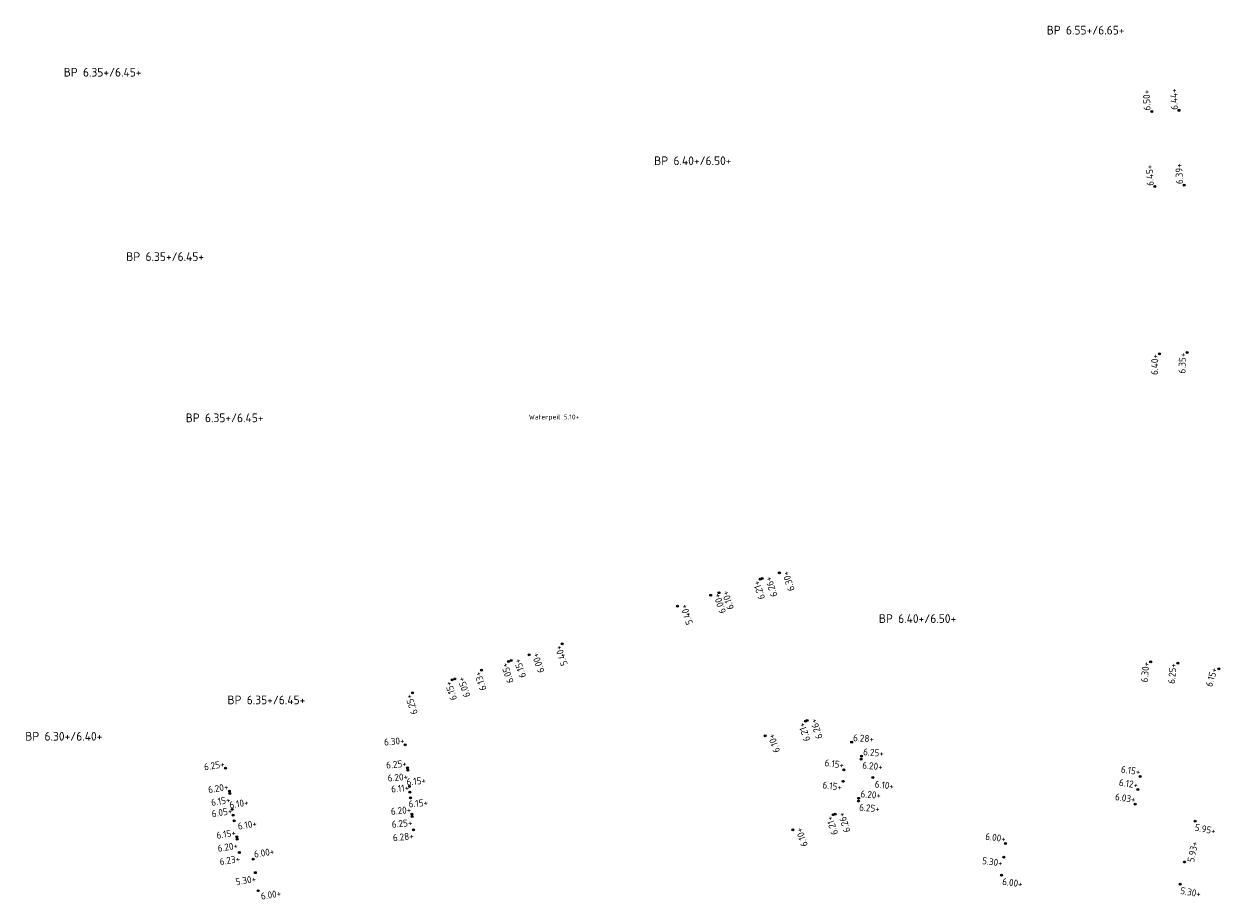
# Model space of a CAD drawing. Extents: x 168267 to 168723, y 448732 to 449595.
# Tile 8 of 32: x 168400 to 168523, y 449045 to 449135. Entities that reach past the tile are written whole.
import ezdxf
from ezdxf.enums import TextEntityAlignment as Align

# ---------------------------------------------------------------- set-up
doc = ezdxf.new("R2010")
doc.units = 0
doc.header["$MEASUREMENT"] = 0
for name, color, linetype, lineweight in [('N-PV-OG-SP_PEIL_0200_BOUWPEIL-T', 30, 'Continuous', 0), ('N-PV-OG-SP_PEIL_0500_KAVELPEIL-S', 140, 'Continuous', 0), ('N-PV-OG-SP_PEIL_0500_WEGPEIL-S', 210, 'Continuous', 0), ('N-PV-OG-SP_PEIL_0500_WEGPEIL_GOOT-S', 190, 'Continuous', 0), ('N-PV-OG-SP_PEIL_BOUWPEIL-S', 30, 'Continuous', 0)]:
    doc.layers.add(name, color=color, linetype=linetype, lineweight=lineweight)
doc.styles.add('NLCS-ISO', font='NLCS-ISO.ttf')
doc.styles.add('NLCS-ISO-M200-T25', font='NLCS-ISO.ttf', dxfattribs={"height": 0.5})

# ---------------------------------------------------------------- blocks, each defined once
blk = doc.blocks.new('*U5')
h = blk.add_hatch(color=256)
h.dxf.hatch_style = 1
edge = h.paths.add_edge_path()
edge.add_arc((0, 0), 0.25, 0, 360)
blk.add_circle((0, 0), 0.25)
at = {"ltscale": 0.1, "style": 'NLCS-ISO'}
blk.add_attdef('NAP', text='', height=1.8, dxfattribs=at).set_placement((4.41, -2.99), align=Align.BOTTOM_RIGHT)
blk = doc.blocks.new('SOG-PEIL_HD-SO')
h = blk.add_hatch(color=256)
h.dxf.hatch_style = 1
edge = h.paths.add_edge_path()
edge.add_arc((0, 0), 0.25, 0, 360)
blk.add_circle((0, 0), 0.25)
at = {"ltscale": 0.1, "style": 'NLCS-ISO'}
blk.add_attdef('NAP', text='', height=1.8, dxfattribs=at).set_placement((-0.09, -0.25), align=Align.BOTTOM_RIGHT)
blk = doc.blocks.new('*U3')
h = blk.add_hatch(color=256)
h.dxf.hatch_style = 1
edge = h.paths.add_edge_path()
edge.add_arc((0, 0), 0.25, 0, 360)
blk.add_circle((0, 0), 0.25)
at = {"ltscale": 0.1, "style": 'NLCS-ISO'}
blk.add_attdef('NAP', text='', height=1.8, dxfattribs=at).set_placement((-0.09, -2.99), align=Align.BOTTOM_RIGHT)
blk = doc.blocks.new('*U4')
h = blk.add_hatch(color=256)
h.dxf.hatch_style = 1
edge = h.paths.add_edge_path()
edge.add_arc((0, 0), 0.25, 0, 360)
blk.add_circle((0, 0), 0.25)
at = {"ltscale": 0.1, "style": 'NLCS-ISO'}
blk.add_attdef('NAP', text='', height=1.8, dxfattribs=at).set_placement((4.41, -0.25), align=Align.BOTTOM_RIGHT)
blk = doc.blocks.new('*U18')
h = blk.add_hatch(color=256)
h.dxf.hatch_style = 1
edge = h.paths.add_edge_path()
edge.add_arc((0, 0), 0.25, 0, 360)
blk.add_circle((0, 0), 0.25)
at = {"ltscale": 0.1, "style": 'NLCS-ISO'}
blk.add_attdef('NAP', text='', height=1.8, dxfattribs=at).set_placement((-0.09, -0.25), align=Align.BOTTOM_RIGHT)
blk = doc.blocks.new('*U37')
h = blk.add_hatch(color=256)
h.dxf.hatch_style = 1
edge = h.paths.add_edge_path()
edge.add_arc((0, 0), 0.25, 0, 360)
blk.add_circle((0, 0), 0.25)
at = {"ltscale": 0.1, "style": 'NLCS-ISO'}
blk.add_attdef('NAP', text='', height=1.8, dxfattribs=at).set_placement((4.41, -2.99), align=Align.BOTTOM_RIGHT)
blk = doc.blocks.new('SOG-PEIL_BOUWPEIL-SO')
at = {"layer": 'Defpoints'}
blk.add_point((0, 0), dxfattribs=at)
at = {"layer": 'N-PV-OG-SP_PEIL_0200_BOUWPEIL-T', "style": 'NLCS-ISO'}
for tag in ['BOUWPEIL-DEF', 'BOUWPEIL-SP']:
    blk.add_attdef(tag, text='', height=0.9, dxfattribs=at).set_placement((0, 0), align=Align.MIDDLE)
blk = doc.blocks.new('*U14')
h = blk.add_hatch(color=256)
h.dxf.hatch_style = 1
edge = h.paths.add_edge_path()
edge.add_arc((0, 0), 0.25, 0, 360)
blk.add_circle((0, 0), 0.25)
at = {"ltscale": 0.1, "style": 'NLCS-ISO'}
blk.add_attdef('NAP', text='', height=1.8, dxfattribs=at).set_placement((-0.09, -0.25), align=Align.BOTTOM_RIGHT)
blk = doc.blocks.new('*U38')
h = blk.add_hatch(color=256)
h.dxf.hatch_style = 1
edge = h.paths.add_edge_path()
edge.add_arc((0, 0), 0.25, 0, 360)
blk.add_circle((0, 0), 0.25)
at = {"ltscale": 0.1, "style": 'NLCS-ISO'}
blk.add_attdef('NAP', text='', height=1.8, dxfattribs=at).set_placement((4.41, -2.99), align=Align.BOTTOM_RIGHT)
blk = doc.blocks.new('*U8')
h = blk.add_hatch(color=256)
h.dxf.hatch_style = 1
edge = h.paths.add_edge_path()
edge.add_arc((0, 0), 0.25, 0, 360)
blk.add_circle((0, 0), 0.25)
at = {"ltscale": 0.1, "style": 'NLCS-ISO'}
blk.add_attdef('NAP', text='', height=1.8, dxfattribs=at).set_placement((4.41, -0.25), align=Align.BOTTOM_RIGHT)

msp = doc.modelspace()

# ---------------------------------------------------------------- block references
at = {"layer": 'N-PV-OG-SP_PEIL_0500_KAVELPEIL-S'}
ref = msp.add_blockref('*U8', (168515.87, 449126.29), dxfattribs=dict(at, xscale=0.4000000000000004, yscale=0.4000000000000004, zscale=0.4000000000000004, rotation=92.74558961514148))
ref.add_attrib('NAP', '6.50+', dxfattribs={"layer": '0', "ltscale": 0.1, "height": 0.72, "rotation": 92.7456, "style": 'NLCS-ISO'}).set_placement((168515.86, 449128.56), align=Align.BOTTOM_RIGHT)
ref = msp.add_blockref('*U8', (168516.19, 449118.57), dxfattribs=dict(at, xscale=0.4000000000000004, yscale=0.4000000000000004, zscale=0.4000000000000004, rotation=92.74558961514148))
ref.add_attrib('NAP', '6.45+', dxfattribs={"layer": '0', "ltscale": 0.1, "height": 0.72, "rotation": 92.7456, "style": 'NLCS-ISO'}).set_placement((168516.18, 449120.84), align=Align.BOTTOM_RIGHT)
for name, p, xscale, yscale, zscale, rotation, values in [('*U14', (168516.66, 449101.3), 0.4000000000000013, 0.4000000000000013, 0.4000000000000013, 88.5724623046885, {'NAP': '6.40+'}), ('*U3', (168477.46, 449078.7), 0.3999999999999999, 0.3999999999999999, 0.3999999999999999, 108.1005636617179, {'NAP': '6.30+'}), ('*U14', (168515.75, 449069.52), 0.4000000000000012, 0.4000000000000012, 0.4000000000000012, 84.83377305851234, {'NAP': '6.30+'}), ('SOG-PEIL_HD-SO', (168439.63, 449066.33), 0.3999999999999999, 0.3999999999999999, 0.3999999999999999, 108.1005636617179, {'NAP': '6.25+'}), ('SOG-PEIL_HD-SO', (168438.89, 449060.96), 0.3999999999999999, 0.3999999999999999, 0.3999999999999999, 5.412455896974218, {'NAP': '6.30+'}), ('SOG-PEIL_HD-SO', (168420.36, 449058.55), 0.4, 0.4, 0.4, 9.234517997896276, {'NAP': '6.25+'}), ('SOG-PEIL_HD-SO', (168514.66, 449057.71), 0.3999999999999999, 0.3999999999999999, 0.3999999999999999, 352.0666762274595, {'NAP': '6.15+'})]:
    msp.add_blockref(name, p, dxfattribs=dict(at, xscale=xscale, yscale=yscale, zscale=zscale, rotation=rotation)).add_auto_attribs(values)
ref = msp.add_blockref('*U4', (168484.92, 449061.25), dxfattribs=dict(at, xscale=0.4, yscale=0.4, zscale=0.4, rotation=356.164157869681))
ref.add_attrib('NAP', '6.28+', dxfattribs={"layer": '0', "ltscale": 0.1, "height": 0.72, "rotation": 356.1642, "style": 'NLCS-ISO'}).set_placement((168487.18, 449060.99), align=Align.BOTTOM_RIGHT)
at = {"layer": 'N-PV-OG-SP_PEIL_0500_WEGPEIL-S'}
ref = msp.add_blockref('*U8', (168518.67, 449126.42), dxfattribs=dict(at, xscale=0.4, yscale=0.4, zscale=0.4, rotation=92.07693076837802))
ref.add_attrib('NAP', '6.44+', dxfattribs={"layer": '0', "ltscale": 0.1, "height": 0.72, "rotation": 92.0769, "style": 'NLCS-ISO'}).set_placement((168518.69, 449128.69), align=Align.BOTTOM_RIGHT)
ref = msp.add_blockref('*U8', (168519.2, 449118.71), dxfattribs=dict(at, xscale=0.4, yscale=0.4, zscale=0.4, rotation=92.07693076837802))
ref.add_attrib('NAP', '6.39+', dxfattribs={"layer": '0', "ltscale": 0.1, "height": 0.72, "rotation": 92.0769, "style": 'NLCS-ISO'}).set_placement((168519.22, 449120.98), align=Align.BOTTOM_RIGHT)
for name, p, xscale, yscale, zscale, rotation, values in [('SOG-PEIL_HD-SO', (168519.51, 449101.44), 0.4000000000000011, 0.4000000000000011, 0.4000000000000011, 88.5724623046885, {'NAP': '6.35+'}), ('*U14', (168475.49, 449078.05), 0.3999999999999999, 0.3999999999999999, 0.3999999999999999, 108.1005636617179, {'NAP': '6.21+'}), ('*U3', (168475.68, 449078.12), 0.3999999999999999, 0.3999999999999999, 0.3999999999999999, 108.1005636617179, {'NAP': '6.26+'}), ('*U3', (168470.38, 449076.39), 0.3999999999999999, 0.3999999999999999, 0.3999999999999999, 108.1005636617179, {'NAP': '6.00+'}), ('*U3', (168471.24, 449076.66), 0.3999999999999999, 0.3999999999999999, 0.3999999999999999, 108.1005636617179, {'NAP': '6.10+'}), ('*U3', (168466.96, 449075.27), 0.3999999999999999, 0.3999999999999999, 0.3999999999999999, 108.1005636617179, {'NAP': '5.40+'}), ('*U3', (168451.66, 449070.26), 0.3999999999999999, 0.3999999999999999, 0.3999999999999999, 108.1005636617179, {'NAP': '6.00+'}), ('SOG-PEIL_HD-SO', (168455.08, 449071.38), 0.3999999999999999, 0.3999999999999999, 0.3999999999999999, 108.1005636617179, {'NAP': '5.40+'}), ('SOG-PEIL_HD-SO', (168449.52, 449069.57), 0.3999999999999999, 0.3999999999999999, 0.3999999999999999, 108.1005636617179, {'NAP': '6.05+'}), ('*U3', (168449.8, 449069.66), 0.3999999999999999, 0.3999999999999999, 0.3999999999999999, 108.1005636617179, {'NAP': '6.15+'}), ('SOG-PEIL_HD-SO', (168518.55, 449069.39), 0.4000000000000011, 0.4000000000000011, 0.4000000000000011, 84.83377305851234, {'NAP': '6.25+'}), ('*U3', (168444, 449067.76), 0.3999999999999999, 0.3999999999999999, 0.3999999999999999, 108.1005636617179, {'NAP': '6.05+'}), ('SOG-PEIL_HD-SO', (168446.76, 449068.66), 0.3999999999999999, 0.3999999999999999, 0.3999999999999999, 108.1005636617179, {'NAP': '6.13+'}), ('SOG-PEIL_HD-SO', (168522.78, 449068.81), 0.4000000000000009, 0.4000000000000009, 0.4000000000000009, 73.20154558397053, {'NAP': '6.15+'}), ('SOG-PEIL_HD-SO', (168443.72, 449067.67), 0.3999999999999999, 0.3999999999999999, 0.3999999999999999, 108.1005636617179, {'NAP': '6.15+'}), ('*U14', (168480.15, 449063.41), 0.3999999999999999, 0.3999999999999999, 0.3999999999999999, 108.1005636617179, {'NAP': '6.21+'}), ('*U3', (168480.34, 449063.47), 0.3999999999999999, 0.3999999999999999, 0.3999999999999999, 108.1005636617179, {'NAP': '6.26+'}), ('*U3', (168475.99, 449061.9), 0.3999999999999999, 0.3999999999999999, 0.3999999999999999, 108.1005636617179, {'NAP': '6.10+'}), ('SOG-PEIL_HD-SO', (168439.12, 449058.59), 0.3999999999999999, 0.3999999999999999, 0.3999999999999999, 5.412455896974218, {'NAP': '6.25+'}), ('SOG-PEIL_HD-SO', (168484.11, 449058.4), 0.4, 0.4, 0.4, 352.6982320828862, {'NAP': '6.15+'}), ('*U3', (168439.15, 449058.34), 0.3999999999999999, 0.3999999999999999, 0.3999999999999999, 5.412455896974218, {'NAP': '6.20+'}), ('SOG-PEIL_HD-SO', (168420.75, 449056.2), 0.4, 0.4, 0.4, 9.234517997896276, {'NAP': '6.20+'}), ('*U4', (168439.31, 449056.68), 0.3999999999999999, 0.3999999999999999, 0.3999999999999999, 5.412455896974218, {'NAP': '6.15+'}), ('*U3', (168484.03, 449057.2), 0.4, 0.4, 0.4, 352.6982320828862, {'NAP': '6.15+'}), ('SOG-PEIL_HD-SO', (168514.42, 449056.35), 0.3999999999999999, 0.3999999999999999, 0.3999999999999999, 352.0666762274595, {'NAP': '6.12+'}), ('*U3', (168420.79, 449055.95), 0.4, 0.4, 0.4, 9.234517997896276, {'NAP': '6.15+'}), ('*U37', (168439.42, 449055.49), 0.3999999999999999, 0.3999999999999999, 0.3999999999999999, 5.412455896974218, {'NAP': '6.15+'}), ('SOG-PEIL_HD-SO', (168514.16, 449054.85), 0.3999999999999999, 0.3999999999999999, 0.3999999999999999, 352.0666762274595, {'NAP': '6.03+'}), ('*U4', (168421.05, 449054.31), 0.4, 0.4, 0.4, 9.234517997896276, {'NAP': '6.10+'}), ('SOG-PEIL_HD-SO', (168439.58, 449053.82), 0.3999999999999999, 0.3999999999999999, 0.3999999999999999, 5.412455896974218, {'NAP': '6.20+'}), ('*U3', (168439.6, 449053.58), 0.3999999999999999, 0.3999999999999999, 0.3999999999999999, 5.412455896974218, {'NAP': '6.25+'}), ('*U14', (168483.02, 449053.76), 0.3999999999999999, 0.3999999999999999, 0.3999999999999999, 108.1005636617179, {'NAP': '6.21+'}), ('*U3', (168483.21, 449053.82), 0.3999999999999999, 0.3999999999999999, 0.3999999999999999, 108.1005636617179, {'NAP': '6.26+'}), ('SOG-PEIL_HD-SO', (168421.52, 449051.47), 0.4, 0.4, 0.4, 9.234517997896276, {'NAP': '6.15+'}), ('*U3', (168439.73, 449052.2), 0.3999999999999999, 0.3999999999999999, 0.3999999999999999, 5.412455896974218, {'NAP': '6.28+'}), ('*U3', (168478.86, 449052.21), 0.3999999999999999, 0.3999999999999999, 0.3999999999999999, 108.1005636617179, {'NAP': '6.10+'}), ('SOG-PEIL_HD-SO', (168500.78, 449050.79), 0.4, 0.4, 0.4, 352.6982320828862, {'NAP': '6.00+'}), ('*U3', (168421.56, 449051.23), 0.4, 0.4, 0.4, 9.234517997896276, {'NAP': '6.20+'}), ('*U3', (168421.78, 449049.86), 0.4, 0.4, 0.4, 9.234517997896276, {'NAP': '6.23+'}), ('*U3', (168500.6, 449049.37), 0.4, 0.4, 0.4, 352.6982320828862, {'NAP': '5.30+'}), ('*U3', (168423.43, 449047.78), 0.3999999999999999, 0.3999999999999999, 0.3999999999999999, 9.171200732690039, {'NAP': '5.30+'})]:
    msp.add_blockref(name, p, dxfattribs=dict(at, xscale=xscale, yscale=yscale, zscale=zscale, rotation=rotation)).add_auto_attribs(values)
ref = msp.add_blockref('*U4', (168485.94, 449059.8), dxfattribs=dict(at, xscale=0.4, yscale=0.4, zscale=0.4, rotation=355.35087886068))
ref.add_attrib('NAP', '6.25+', dxfattribs={"layer": '0', "ltscale": 0.1, "height": 0.72, "rotation": 355.3509, "style": 'NLCS-ISO'}).set_placement((168488.19, 449059.51), align=Align.BOTTOM_RIGHT)
ref = msp.add_blockref('*U37', (168485.91, 449059.5), dxfattribs=dict(at, xscale=0.4, yscale=0.4, zscale=0.4, rotation=355.35087886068))
ref.add_attrib('NAP', '6.20+', dxfattribs={"layer": '0', "ltscale": 0.1, "height": 0.72, "rotation": 355.3509, "style": 'NLCS-ISO'}).set_placement((168488.07, 449058.13), align=Align.BOTTOM_RIGHT)
ref = msp.add_blockref('*U4', (168485.64, 449055.45), dxfattribs=dict(at, xscale=0.4, yscale=0.4, zscale=0.4, rotation=355.35087886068))
ref.add_attrib('NAP', '6.20+', dxfattribs={"layer": '0', "ltscale": 0.1, "height": 0.72, "rotation": 355.3509, "style": 'NLCS-ISO'}).set_placement((168487.89, 449055.17), align=Align.BOTTOM_RIGHT)
ref = msp.add_blockref('*U37', (168485.62, 449055.17), dxfattribs=dict(at, xscale=0.4, yscale=0.4, zscale=0.4, rotation=355.35087886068))
ref.add_attrib('NAP', '6.25+', dxfattribs={"layer": '0', "ltscale": 0.1, "height": 0.72, "rotation": 355.3509, "style": 'NLCS-ISO'}).set_placement((168487.78, 449053.79), align=Align.BOTTOM_RIGHT)
ref = msp.add_blockref('*U5', (168421.24, 449053.12), dxfattribs=dict(at, xscale=0.4, yscale=0.4, zscale=0.4, rotation=9.234517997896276))
ref.add_attrib('NAP', '6.10+', dxfattribs={"layer": '0', "ltscale": 0.1, "height": 0.72, "rotation": 9.2345, "style": 'NLCS-ISO'}).set_placement((168423.67, 449052.31), align=Align.BOTTOM_RIGHT)
ref = msp.add_blockref('*U4', (168423.2, 449049.18), dxfattribs=dict(at, xscale=0.3999999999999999, yscale=0.3999999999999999, zscale=0.3999999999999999, rotation=9.171200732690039))
ref.add_attrib('NAP', '6.00+', dxfattribs={"layer": '0', "ltscale": 0.1, "height": 0.72, "rotation": 9.1712, "style": 'NLCS-ISO'}).set_placement((168425.46, 449049.44), align=Align.BOTTOM_RIGHT)
ref = msp.add_blockref('*U38', (168500.37, 449047.51), dxfattribs=dict(at, xscale=0.4, yscale=0.4, zscale=0.4, rotation=352.6982320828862))
ref.add_attrib('NAP', '6.00+', dxfattribs={"layer": '0', "ltscale": 0.1, "height": 0.72, "rotation": 352.6982, "style": 'NLCS-ISO'}).set_placement((168502.47, 449046.04), align=Align.BOTTOM_RIGHT)
ref = msp.add_blockref('*U38', (168423.73, 449045.92), dxfattribs=dict(at, xscale=0.3999999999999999, yscale=0.3999999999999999, zscale=0.3999999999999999, rotation=9.171200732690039))
ref.add_attrib('NAP', '6.00+', dxfattribs={"layer": '0', "ltscale": 0.1, "height": 0.72, "rotation": 9.1712, "style": 'NLCS-ISO'}).set_placement((168426.17, 449045.11), align=Align.BOTTOM_RIGHT)
at = {"layer": 'N-PV-OG-SP_PEIL_0500_WEGPEIL_GOOT-S'}
for p, xscale, yscale, zscale, rotation, values in [((168439.36, 449056.09), 0.3999999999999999, 0.3999999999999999, 0.3999999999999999, 5.412455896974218, {'NAP': '6.11+'}), ((168421.15, 449053.72), 0.4, 0.4, 0.4, 9.234517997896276, {'NAP': '6.05+'})]:
    msp.add_blockref('*U18', p, dxfattribs=dict(at, xscale=xscale, yscale=yscale, zscale=zscale, rotation=rotation)).add_auto_attribs(values)
ref = msp.add_blockref('*U5', (168487.1, 449057.59), dxfattribs=dict(at, xscale=0.4000000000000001, yscale=0.4000000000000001, zscale=0.4000000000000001, rotation=352.7))
ref.add_attrib('NAP', '6.10+', dxfattribs={"layer": '0', "ltscale": 0.1, "height": 0.72, "rotation": 352.7, "style": 'NLCS-ISO'}).set_placement((168489.2, 449056.11), align=Align.BOTTOM_RIGHT)
ref = msp.add_blockref('*U5', (168520.34, 449053.1), dxfattribs=dict(at, xscale=0.4, yscale=0.4, zscale=0.4, rotation=348.8315393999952))
ref.add_attrib('NAP', '5.95+', dxfattribs={"layer": '0', "ltscale": 0.1, "height": 0.72, "rotation": 348.8315, "style": 'NLCS-ISO'}).set_placement((168522.34, 449051.49), align=Align.BOTTOM_RIGHT)
ref = msp.add_blockref('*U5', (168519.24, 449048.88), dxfattribs=dict(at, xscale=0.4, yscale=0.4, zscale=0.4, rotation=78.94457001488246))
ref.add_attrib('NAP', '5.93+', dxfattribs={"layer": '0', "ltscale": 0.1, "height": 0.72, "rotation": 78.9446, "style": 'NLCS-ISO'}).set_placement((168520.85, 449050.88), align=Align.BOTTOM_RIGHT)
ref = msp.add_blockref('*U5', (168518.79, 449046.58), dxfattribs=dict(at, xscale=0.4, yscale=0.4, zscale=0.4, rotation=349.9999999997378))
ref.add_attrib('NAP', '5.30+', dxfattribs={"layer": '0', "ltscale": 0.1, "height": 0.72, "rotation": 350, "style": 'NLCS-ISO'}).set_placement((168520.82, 449045.01), align=Align.BOTTOM_RIGHT)
at = {"layer": 'N-PV-OG-SP_PEIL_BOUWPEIL-S'}
ref = msp.add_blockref('SOG-PEIL_BOUWPEIL-SO', (168509.04, 449134.69), dxfattribs=at)
ref.add_attrib('BOUWPEIL-SP', 'BP 6.55+/6.65+', dxfattribs={"layer": 'N-PV-OG-SP_PEIL_0200_BOUWPEIL-T', "height": 0.9, "style": 'NLCS-ISO'}).set_placement((168509.04, 449134.69), align=Align.MIDDLE)
ref = msp.add_blockref('SOG-PEIL_BOUWPEIL-SO', (168407.68, 449130.35), dxfattribs=at)
ref.add_attrib('BOUWPEIL-SP', 'BP 6.35+/6.45+', dxfattribs={"layer": 'N-PV-OG-SP_PEIL_0200_BOUWPEIL-T', "height": 0.9, "style": 'NLCS-ISO'}).set_placement((168407.68, 449130.35), align=Align.MIDDLE)
ref = msp.add_blockref('SOG-PEIL_BOUWPEIL-SO', (168468.54, 449121.22), dxfattribs=at)
ref.add_attrib('BOUWPEIL-SP', 'BP 6.40+/6.50+', dxfattribs={"layer": 'N-PV-OG-SP_PEIL_0200_BOUWPEIL-T', "height": 0.9, "style": 'NLCS-ISO'}).set_placement((168468.54, 449121.22), align=Align.MIDDLE)
ref = msp.add_blockref('SOG-PEIL_BOUWPEIL-SO', (168414.13, 449111.33), dxfattribs=at)
ref.add_attrib('BOUWPEIL-SP', 'BP 6.35+/6.45+', dxfattribs={"layer": 'N-PV-OG-SP_PEIL_0200_BOUWPEIL-T', "height": 0.9, "style": 'NLCS-ISO'}).set_placement((168414.13, 449111.33), align=Align.MIDDLE)
ref = msp.add_blockref('SOG-PEIL_BOUWPEIL-SO', (168420.26, 449094.7), dxfattribs=at)
ref.add_attrib('BOUWPEIL-SP', 'BP 6.35+/6.45+', dxfattribs={"layer": 'N-PV-OG-SP_PEIL_0200_BOUWPEIL-T', "height": 0.9, "style": 'NLCS-ISO'}).set_placement((168420.26, 449094.7), align=Align.MIDDLE)
ref = msp.add_blockref('SOG-PEIL_BOUWPEIL-SO', (168491.71, 449073.99), dxfattribs=at)
ref.add_attrib('BOUWPEIL-SP', 'BP 6.40+/6.50+', dxfattribs={"layer": 'N-PV-OG-SP_PEIL_0200_BOUWPEIL-T', "height": 0.9, "style": 'NLCS-ISO'}).set_placement((168491.71, 449073.99), align=Align.MIDDLE)
ref = msp.add_blockref('SOG-PEIL_BOUWPEIL-SO', (168424.57, 449065.6), dxfattribs=at)
ref.add_attrib('BOUWPEIL-SP', 'BP 6.35+/6.45+', dxfattribs={"layer": 'N-PV-OG-SP_PEIL_0200_BOUWPEIL-T', "height": 0.9, "style": 'NLCS-ISO'}).set_placement((168424.57, 449065.6), align=Align.MIDDLE)
ref = msp.add_blockref('SOG-PEIL_BOUWPEIL-SO', (168403.68, 449061.85), dxfattribs=at)
ref.add_attrib('BOUWPEIL-SP', 'BP 6.30+/6.40+', dxfattribs={"layer": 'N-PV-OG-SP_PEIL_0200_BOUWPEIL-T', "height": 0.9, "style": 'NLCS-ISO'}).set_placement((168403.68, 449061.85), align=Align.MIDDLE)

# ---------------------------------------------------------------- texts
at = {"layer": 'N-PV-OG-SP_PEIL_0500_WEGPEIL-S', "insert": (168451.63, 449095.04), "char_height": 0.5, "attachment_point": 1, "style": 'NLCS-ISO-M200-T25'}
msp.add_mtext_dynamic_manual_height_columns('Waterpeil 5.10+', width=8.7456, gutter_width=2.5, heights=[0], dxfattribs=at)

doc.saveas('drawing.dxf')
